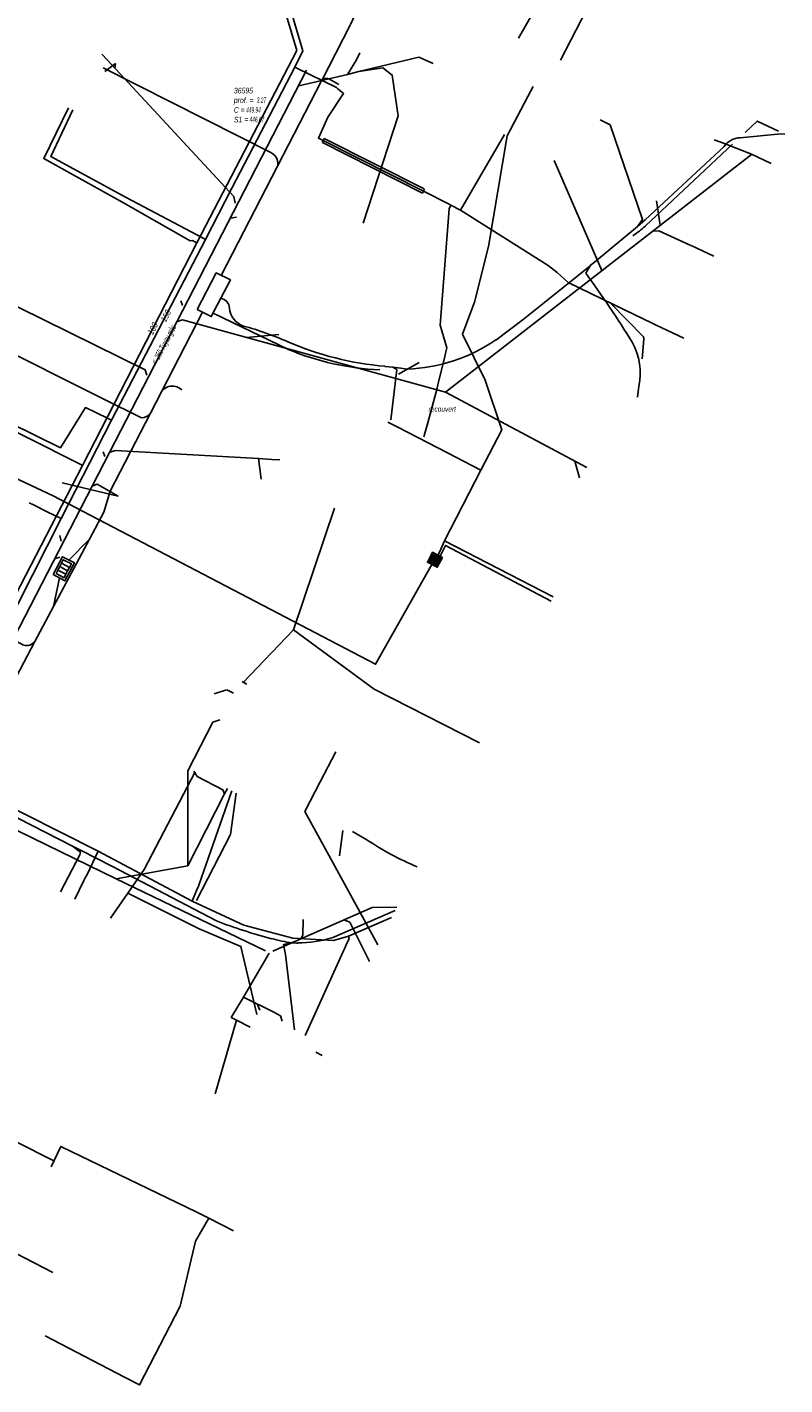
# Model space of a CAD drawing. Header units: metres. Extents: x 2695563 to 2696938, y 1260544 to 1262032.
# Tile 128 of 256: x 2696587 to 2696655, y 1260982 to 1261103. Entities that reach past the tile are written whole.
import ezdxf

# ---------------------------------------------------------------- set-up
doc = ezdxf.new("R2010")
doc.units = ezdxf.units.M
doc.header["$LTSCALE"] = 100
for name, pattern in [('AUSGEZOGEN', [0]), ('STRICHLINIE2_S3', [0.25, 0.15, -0.1]), ('VERDECKT2_S2', [0.18, 0.1, -0.08])]:
    doc.linetypes.add(name, pattern=pattern)
for name, color, linetype in [('Eau portable_Cadastre des conduites_Conduite', 171, 'AUSGEZOGEN'), ('Eau potable_Cadastre des conduites_Conduite_Texte', 171, 'AUSGEZOGEN'), ('Eau potable_Cadastre des conduites_Tube de protection', 171, 'AUSGEZOGEN'), ('EU_Cadastre des conduites', 24, 'AUSGEZOGEN'), ('EU_Cadastre des conduites – Texte', 7, 'AUSGEZOGEN'), ('EU_Cadastre des conduites_Regard normalisé – Texte', 24, 'AUSGEZOGEN'), ('Gaz_Cadastre des conduites_Conduite', 32, 'AUSGEZOGEN'), ('Gaz_Cadastre des conduites_Conduite_Texte', 32, 'AUSGEZOGEN'), ('Réseau électrique_Cadastre des conduite_Tronçon de tracé', 1, 'AUSGEZOGEN'), ('Réseau électrique_Cadastre des conduites_Ouvrage_Surface-Ligne-Point', 1, 'AUSGEZOGEN'), ('TV_Cadastre des conduites_CONDUITE', 92, 'AUSGEZOGEN'), ('Télécommunications_SW_Cadastre des conduites_Bord du tracé', 94, 'AUSGEZOGEN'), ('Télécommunications_SW_Cadastre des conduites_Ouvrage', 94, 'AUSGEZOGEN')]:
    doc.layers.add(name, color=color, linetype=linetype)
doc.styles.add('ARIAL', font='arial.ttf')
pattern_1 = [(0, (2703955, 1269100), (4050, 4050), [4050, -4050]), (90, (2703955, 1269100), (-4050, 4050), [4050, -4050])]

# ---------------------------------------------------------------- blocks, each defined once
blk = doc.blocks.new('COMPLEXOBJECT_2083')
at = {"layer": 'Réseau électrique_Cadastre des conduite_Tronçon de tracé', "color": 1, "linetype": 'AUSGEZOGEN', "transparency": 33554687}
blk.add_line((6538.95, 11079.57), (6539.31, 11080.26), dxfattribs=at)
blk.add_lwpolyline([(6539.29, 11080.38), (6530.34, 11085.07), (6531.46, 11087.21), (6539.64, 11102.9), (6589.84, 11200)], dxfattribs=at)
blk.add_arc((6539.25, 11080.31), 0.0801, 324.0716, 56.8033, dxfattribs=at)
blk = doc.blocks.new('COMPLEXOBJECT_2110')
at = {"layer": 'Réseau électrique_Cadastre des conduite_Tronçon de tracé', "color": 1, "linetype": 'AUSGEZOGEN', "transparency": 33554687}
for p, q in [((6615.52, 11108.75), (6614.24, 11112.58)), ((6612.37, 11098.68), (6614.95, 11103.75))]:
    blk.add_line(p, q, dxfattribs=at)
for centre, radius, start, end in [((6622.46, 11116.23), 8.99, 164.2793, 203.9975), ((6608.57, 11107.01), 7.17, 332.9914, 14.0867)]:
    blk.add_arc(centre, radius, start, end, dxfattribs=at)
blk = doc.blocks.new('COMPLEXOBJECT_2722')
at = {"layer": 'Réseau électrique_Cadastre des conduite_Tronçon de tracé', "color": 1, "linetype": 'AUSGEZOGEN', "transparency": 33554687}
blk.add_line((6616.41, 11030.87), (6615.13, 11031.6), dxfattribs=at)
blk.add_arc((6630.49, 11051.63), 25.08, 235.8542, 247.5301, dxfattribs=at)
blk = doc.blocks.new('COMPLEXOBJECT_2725')
at = {"layer": 'Réseau électrique_Cadastre des conduite_Tronçon de tracé', "color": 1, "linetype": 'AUSGEZOGEN', "transparency": 33554687}
blk.add_line((6613.3, 11022.1), (6618.93, 11024.54), dxfattribs=at)
blk.add_arc((6610.26, 11031.9), 10.25, 269.877, 287.2267, dxfattribs=at)
blk = doc.blocks.new('COMPLEXOBJECT_2726')
at = {"layer": 'Réseau électrique_Cadastre des conduite_Tronçon de tracé', "color": 1, "linetype": 'AUSGEZOGEN', "transparency": 33554687}
blk.add_lwpolyline([(6590.88, 11029.92), (6593.69, 11028.49), (6602.97, 11023.62)], dxfattribs=at)
for centre, radius, start, end in [((6621.73, 11073.31), 53.12, 249.3224, 254.9012), ((6611.78, 11036.41), 14.89, 254.8733, 262.1376)]:
    blk.add_arc(centre, radius, start, end, dxfattribs=at)
blk = doc.blocks.new('COMPLEXOBJECT_2727')
at = {"layer": 'Réseau électrique_Cadastre des conduite_Tronçon de tracé', "color": 1, "linetype": 'AUSGEZOGEN', "transparency": 33554687}
blk.add_line((6585.75, 11048.27), (6582.42, 11050.06), dxfattribs=at)
blk.add_arc((6586.02, 11049.13), 0.899, 252.5681, 323.5029, dxfattribs=at)
blk = doc.blocks.new('COMPLEXOBJECT_2728')
at = {"layer": 'Réseau électrique_Cadastre des conduite_Tronçon de tracé', "color": 1, "linetype": 'AUSGEZOGEN', "transparency": 33554687}
for p, q in [((6641.11, 11075.85), (6638.22, 11078.81)), ((6641.01, 11073.84), (6641.17, 11075.6))]:
    blk.add_line(p, q, dxfattribs=at)
blk.add_arc((6640.75, 11075.64), 0.415, 354.6921, 30.3166, dxfattribs=at)
blk = doc.blocks.new('COMPLEXOBJECT_2729')
at = {"layer": 'Réseau électrique_Cadastre des conduite_Tronçon de tracé', "color": 1, "linetype": 'AUSGEZOGEN', "transparency": 33554687}
blk.add_line((6641.3, 11085.73), (6649.09, 11093.03), dxfattribs=at)
blk.add_arc((6633.27, 11094.84), 12.15, 304.7143, 311.3908, dxfattribs=at)
blk = doc.blocks.new('COMPLEXOBJECT_2730')
at = {"layer": 'Réseau électrique_Cadastre des conduite_Tronçon de tracé', "color": 1, "linetype": 'AUSGEZOGEN', "transparency": 33554687}
blk.add_line((6602.68, 11077.95), (6609.4, 11074.7), dxfattribs=at)
blk.add_arc((6618.59, 11096.72), 23.87, 247.3432, 267.5427, dxfattribs=at)
blk = doc.blocks.new('COMPLEXOBJECT_2731')
at = {"layer": 'Réseau électrique_Cadastre des conduite_Tronçon de tracé', "color": 1, "linetype": 'AUSGEZOGEN', "transparency": 33554687}
blk.add_line((6618.03, 11073.18), (6618.72, 11073.1), dxfattribs=at)
for centre, radius, start, end in [((6603.21, 11078.36), 0.924, 1.4287, 80.6597), ((6605.99, 11078.54), 1.86, 184.9047, 250.88), ((6598.73, 11051.75), 25.9, 65.8158, 75.1242), ((6620.36, 11100.69), 27.6, 246.4869, 265.1708)]:
    blk.add_arc(centre, radius, start, end, dxfattribs=at)
blk = doc.blocks.new('COMPLEXOBJECT_2732')
at = {"layer": 'Réseau électrique_Cadastre des conduite_Tronçon de tracé', "color": 1, "linetype": 'AUSGEZOGEN', "transparency": 33554687}
blk.add_line((6635.97, 11081.5), (6636.36, 11082.18), dxfattribs=at)
for centre, radius, start, end in [((6560.72, 11026.45), 93.24, 31.62, 36.1917), ((6635.14, 11072.58), 5.69, 348.0924, 28.8949)]:
    blk.add_arc(centre, radius, start, end, dxfattribs=at)
blk = doc.blocks.new('COMPLEXOBJECT_2733')
at = {"layer": 'Réseau électrique_Cadastre des conduite_Tronçon de tracé', "color": 1, "linetype": 'AUSGEZOGEN', "transparency": 33554687}
for p, q in [((6649.78, 11093.62), (6653.41, 11093.96)), ((6641.28, 11086.27), (6648.33, 11092.83))]:
    blk.add_line(p, q, dxfattribs=at)
blk.add_arc((6649.81, 11091.84), 1.78, 90.9641, 146.2346, dxfattribs=at)
blk = doc.blocks.new('COMPLEXOBJECT_2734')
at = {"layer": 'Réseau électrique_Cadastre des conduite_Tronçon de tracé', "color": 1, "linetype": 'AUSGEZOGEN', "transparency": 33554687}
blk.add_line((6619.44, 11073.01), (6620.01, 11072.93), dxfattribs=at)
blk.add_lwpolyline([(6627.93, 11075.53), (6630.37, 11077.38), (6635.29, 11081.3), (6636.36, 11082.18)], dxfattribs=at)
blk.add_arc((6619.48, 11087.94), 15.01, 272.0296, 304.2797, dxfattribs=at)
blk = doc.blocks.new('COMPLEXOBJECT_2736')
at = {"layer": 'Réseau électrique_Cadastre des conduite_Tronçon de tracé', "color": 1, "linetype": 'AUSGEZOGEN', "transparency": 33554687}
blk.add_line((6607.84, 11092.3), (6604.95, 11093.76), dxfattribs=at)
blk.add_arc((6607.38, 11091.32), 1.08, 18.5287, 65.2271, dxfattribs=at)

msp = doc.modelspace()

# ---------------------------------------------------------------- hatches: boundary and pattern name
at = {"layer": 'Réseau électrique_Cadastre des conduites_Ouvrage_Surface-Ligne-Point', "lineweight": 18, "transparency": 33554687}
h = msp.add_hatch(dxfattribs=at)
h.set_pattern_fill('MUSTER', color=1, scale=4050, style=0, pattern_type=2)
h.set_pattern_definition(pattern_1)
h.paths.add_polyline_path([(2696602.23, 1261078.08), (2696603.48, 1261077.44), (2696605.19, 1261080.73), (2696603.93, 1261081.34)], flags=0)
h = msp.add_hatch(dxfattribs=at)
h.set_pattern_fill('MUSTER', color=1, scale=4050, style=0, pattern_type=2)
h.set_pattern_definition(pattern_1)
h.paths.add_polyline_path([(2696589.35, 1261054.39), (2696590.41, 1261053.82), (2696591.25, 1261055.42), (2696590.18, 1261055.97)], flags=0)
at = {"layer": 'Télécommunications_SW_Cadastre des conduites_Ouvrage', "transparency": 33554687}
msp.add_hatch(color=7, dxfattribs=at).paths.add_polyline_path([(2696624.14, 1261055.92), (2696623.25, 1261056.37), (2696622.79, 1261055.48), (2696623.68, 1261055.03)])

# ---------------------------------------------------------------- linework, layer by layer
at = {"layer": 'Eau portable_Cadastre des conduites_Conduite', "color": 7, "linetype": 'AUSGEZOGEN', "transparency": 33554687}
for p, q in [((2696608.52, 1261111.92), (2696611.66, 1261101.19)), ((2696610.95, 1261099.72), (2696611.12, 1261099.63)), ((2696614.8, 1261097.81), (2696615, 1261097.63)), ((2696615, 1261097.63), (2696615.11, 1261097.54)), ((2696625.75, 1261086.94), (2696629.69, 1261093.7)), ((2696624.68, 1261087.52), (2696624.9, 1261087.41)), ((2696624.9, 1261087.41), (2696625.75, 1261086.94)), ((2696625.75, 1261086.94), (2696633.59, 1261082)), ((2696633.59, 1261082), (2696634.4, 1261081.39)), ((2696634.4, 1261081.39), (2696635.37, 1261080.5)), ((2696635.37, 1261080.5), (2696640.41, 1261078.05)), ((2696640.41, 1261078.05), (2696642.88, 1261076.85)), ((2696642.88, 1261076.85), (2696643.24, 1261076.68)), ((2696643.24, 1261076.68), (2696644.25, 1261076.2)), ((2696644.25, 1261076.2), (2696645.7, 1261075.52)), ((2696624.34, 1261073.86), (2696623.73, 1261071.33)), ((2696624.45, 1261074.3), (2696624.34, 1261073.86)), ((2696622.82, 1261067.95), (2696623.66, 1261071.04)), ((2696623.73, 1261071.33), (2696623.66, 1261071.04)), ((2696622.48, 1261066.69), (2696622.82, 1261067.95)), ((2696590.06, 1261059.39), (2696588.82, 1261060)), ((2696577.07, 1260998.34), (2696589.32, 1260992))]:
    msp.add_line(p, q, dxfattribs=at)
for points in [[(2696611.66, 1261101.19), (2696610.95, 1261099.72), (2696605.31, 1261088.93), (2696602.98, 1261084.34), (2696594.57, 1261068.19), (2696590.06, 1261059.39)], [(2696611.12, 1261099.63), (2696614.67, 1261097.92), (2696614.8, 1261097.81)], [(2696615.11, 1261097.54), (2696615.3, 1261097.37), (2696613.9, 1261095.26), (2696613.05, 1261093.4), (2696613.37, 1261093.24)], [(2696602.98, 1261084.34), (2696602.76, 1261084.46), (2696595.87, 1261088.08), (2696589.14, 1261091.75), (2696591.1, 1261095.92)], [(2696613.37, 1261093.24), (2696613.49, 1261093.18), (2696622.44, 1261088.65), (2696624.68, 1261087.52)], [(2696624.9, 1261087.41), (2696624.73, 1261087.08), (2696623.92, 1261076.68), (2696624.54, 1261074.66), (2696624.45, 1261074.3)], [(2696594.57, 1261068.19), (2696594.4, 1261068.27), (2696593.11, 1261068.89), (2696592.24, 1261069.31), (2696590.02, 1261065.72), (2696583.23, 1261069.04), (2696579.07, 1261071.11), (2696575.56, 1261073.67), (2696574.88, 1261074.35), (2696573.23, 1261077.5), (2696573.34, 1261077.71)], [(2696588.82, 1261060), (2696587.59, 1261060.6), (2696587.2, 1261060.8)], [(2696590.06, 1261059.39), (2696583.65, 1261046.74), (2696578.23, 1261036.3), (2696572.01, 1261024.4), (2696567.68, 1261016.12)], [(2696582.08, 1261034.3), (2696583.3, 1261034.74), (2696593.38, 1261029.65), (2696601.78, 1261025.2), (2696606.4, 1261023.04), (2696610.77, 1261021.89), (2696614.41, 1261021.67), (2696615.75, 1261022.06), (2696619.59, 1261023.74)], [(2696602.33, 1261026.52), (2696602.39, 1261026.7), (2696605.32, 1261035.06)], [(2696593.38, 1261029.65), (2696592.38, 1261027.59), (2696592.2, 1261027.23)], [(2696592.2, 1261027.23), (2696592.11, 1261027.03), (2696591.29, 1261025.36)], [(2696601.78, 1261025.2), (2696602.17, 1261026.15), (2696602.33, 1261026.52)], [(2696615.75, 1261022.06), (2696615.8, 1261021.85), (2696615.54, 1261021.28), (2696615.38, 1261020.92)], [(2696615.38, 1261020.92), (2696615.31, 1261020.76), (2696611.88, 1261013.19)]]:
    msp.add_lwpolyline(points, dxfattribs=at)
at = {"layer": 'Eau potable_Cadastre des conduites_Tube de protection', "color": 7, "linetype": 'VERDECKT2_S2', "transparency": 33554687}
msp.add_lwpolyline([(2696613.58, 1261093.36), (2696622.54, 1261088.83), (2696622.35, 1261088.47), (2696613.4, 1261093), (2696613.58, 1261093.36)], close=True, dxfattribs=at)
at = {"layer": 'EU_Cadastre des conduites', "color": 24, "linetype": 'AUSGEZOGEN', "transparency": 33554687}
for p, q in [((2696593.98, 1261099.35), (2696594.94, 1261100.05)), ((2696594.94, 1261100.05), (2696594.87, 1261099.65)), ((2696616.46, 1261100.4), (2696615.65, 1261099.08)), ((2696616.76, 1261101.02), (2696616.46, 1261100.4)), ((2696622.02, 1261100.64), (2696616.68, 1261099.33)), ((2696623.3, 1261100.05), (2696622.02, 1261100.64)), ((2696611.98, 1261099.47), (2696581.7, 1261040.69)), ((2696648.4, 1261093.24), (2696649.26, 1261092.94)), ((2696649.26, 1261092.94), (2696651.76, 1261091.96)), ((2696651.74, 1261091.94), (2696624.4, 1261070.68)), ((2696653.5, 1261091.13), (2696651.76, 1261091.96)), ((2696634.11, 1261091.38), (2696638.37, 1261081.56)), ((2696643.25, 1261087.8), (2696643.59, 1261085.62)), ((2696605.75, 1261086.34), (2696605.21, 1261086.23)), ((2696648.37, 1261082.83), (2696646.35, 1261083.8)), ((2696600.77, 1261078.84), (2696600.91, 1261078.44)), ((2696609.51, 1261075.84), (2696606.64, 1261075.58)), ((2696622.06, 1261073.35), (2696620.2, 1261072.29)), ((2696637.03, 1261063.94), (2696624.4, 1261070.68)), ((2696593.83, 1261065.35), (2696593.97, 1261064.92)), ((2696607.94, 1261062.91), (2696607.69, 1261064.75)), ((2696636.38, 1261063.03), (2696635.96, 1261064.51)), ((2696590.15, 1261062.58), (2696593.92, 1261061.69)), ((2696593.92, 1261061.69), (2696595.17, 1261061.4)), ((2696589.95, 1261057.88), (2696590.08, 1261057.36)), ((2696589.95, 1261055.93), (2696589.55, 1261055.83)), ((2696603.75, 1261043.73), (2696604.85, 1261044.09)), ((2696604.86, 1261044.08), (2696605.48, 1261043.77)), ((2696614.94, 1261029.25), (2696615.25, 1261031.51)), ((2696601.4, 1261028.34), (2696594.99, 1261027.19)), ((2696617.87, 1261024.64), (2696608.99, 1261020.72)), ((2696620.06, 1261024.66), (2696617.87, 1261024.64)), ((2696609.01, 1261015.31), (2696606.35, 1261016.62)), ((2696607.81, 1261015.44), (2696607.59, 1261016.01)), ((2696603.84, 1261007.97), (2696605.74, 1261014.56))]:
    msp.add_line(p, q, dxfattribs=at)
for points in [[(2696593.71, 1261100.9), (2696594.19, 1261100.39), (2696605.49, 1261088.17), (2696605.63, 1261087.59)], [(2696616.68, 1261099.33), (2696615.65, 1261099.08), (2696611.31, 1261098.07)], [(2696617.06, 1261085.8), (2696620.17, 1261095.37), (2696619.65, 1261099.02), (2696618.8, 1261099.68), (2696616.68, 1261099.33)], [(2696646.34, 1261083.8), (2696643.48, 1261085.11), (2696642.92, 1261085.08)], [(2696581.69, 1261080.51), (2696582.23, 1261080.24), (2696584.03, 1261079.34), (2696597.58, 1261072.68), (2696597.72, 1261072.21)], [(2696624.4, 1261070.68), (2696600.91, 1261077.16), (2696600.46, 1261076.99)], [(2696609.6, 1261064.64), (2696608.89, 1261064.68), (2696607.69, 1261064.75), (2696594.89, 1261065.47), (2696594.46, 1261065.33)], [(2696595.17, 1261061.39), (2696593.28, 1261062.45), (2696592.9, 1261062.31)], [(2696606.23, 1261044.81), (2696606.61, 1261044.63), (2696606.63, 1261044.55)], [(2696604.25, 1261041.39), (2696603.61, 1261041.18), (2696601.38, 1261036.83), (2696601.4, 1261028.34)], [(2696601.91, 1261036.81), (2696602.23, 1261036.33), (2696604.53, 1261035.15), (2696604.67, 1261034.78)], [(2696604.92, 1261035.25), (2696604.67, 1261034.78), (2696601.4, 1261028.34)], [(2696608.34, 1261020.75), (2696594.99, 1261027.19), (2696583.72, 1261032.67)], [(2696611.68, 1261023.56), (2696611.66, 1261022.15), (2696611.46, 1261021.79)], [(2696617.61, 1261019.81), (2696615.86, 1261023.31), (2696615.33, 1261023.51)], [(2696605.27, 1261014.8), (2696606.35, 1261016.62), (2696608.66, 1261020.55)], [(2696609.82, 1261014.48), (2696609.68, 1261014.94), (2696609.01, 1261015.31)], [(2696606.95, 1261013.94), (2696605.74, 1261014.56), (2696605.27, 1261014.8)]]:
    msp.add_lwpolyline(points, dxfattribs=at)
at = {"layer": 'Gaz_Cadastre des conduites_Conduite', "color": 32, "linetype": 'AUSGEZOGEN', "transparency": 33554687}
msp.add_line((2696607.97, 1261111.92), (2696611.12, 1261101.23), dxfattribs=at)
for points in [[(2696619.62, 1261107.8), (2696620.62, 1261107.27), (2696625.56, 1261108.3), (2696626.54, 1261108.5), (2696632.35, 1261104.84), (2696630.94, 1261102.32)], [(2696611.12, 1261101.23), (2696602.19, 1261084.02), (2696591.98, 1261064.14)], [(2696602.19, 1261084.02), (2696602, 1261084.12), (2696601.8, 1261084.23), (2696601.6, 1261084.21), (2696595.65, 1261087.62), (2696588.51, 1261091.56), (2696590.74, 1261096.1)], [(2696591.98, 1261064.14), (2696591.82, 1261064.22), (2696591.52, 1261064.37), (2696582.91, 1261068.7), (2696578.91, 1261070.93), (2696575.36, 1261073.42), (2696574.12, 1261074.78), (2696572.92, 1261077.71), (2696573.01, 1261077.88)], [(2696591.98, 1261064.14), (2696583.64, 1261048.04), (2696572.15, 1261025.82), (2696565.76, 1261013.47)]]:
    msp.add_lwpolyline(points, dxfattribs=at)
at = {"layer": 'Réseau électrique_Cadastre des conduite_Tronçon de tracé', "color": 1, "linetype": 'AUSGEZOGEN', "transparency": 33554687}
for p, q in [((2696605.92, 1261093.57), (2696593.81, 1261099.68)), ((2696609.4, 1261090.87), (2696613.34, 1261098.5)), ((2696614.04, 1261098.65), (2696614.89, 1261098.17)), ((2696639.11, 1261094.59), (2696638.23, 1261095.03)), ((2696654.38, 1261093.77), (2696654.73, 1261093.74)), ((2696604.38, 1261081.12), (2696609.4, 1261090.87)), ((2696637.72, 1261082.31), (2696641.55, 1261085.5)), ((2696641.55, 1261085.5), (2696642.25, 1261086.08)), ((2696637.33, 1261082), (2696637.72, 1261082.31)), ((2696599.06, 1261070.77), (2696602.71, 1261077.83)), ((2696619.69, 1261072.91), (2696620.41, 1261072.82)), ((2696641.55, 1261070.23), (2696641.67, 1261071.22)), ((2696597.25, 1261068.39), (2696593.83, 1261070.09)), ((2696598.06, 1261068.81), (2696599.06, 1261070.77)), ((2696589.39, 1261051.54), (2696592.59, 1261057.54)), ((2696587.72, 1261048.41), (2696589.39, 1261051.54)), ((2696584.77, 1261042.77), (2696587.72, 1261048.41)), ((2696591.09, 1261030.12), (2696591.85, 1261029.73)), ((2696610.91, 1261013.69), (2696610.11, 1261020.43))]:
    msp.add_line(p, q, dxfattribs=at)
at = {"layer": 'Réseau électrique_Cadastre des conduite_Tronçon de tracé', "color": 1, "linetype": 'STRICHLINIE2_S3', "transparency": 33554687}
for p, q in [((2696590.77, 1261055.67), (2696592.59, 1261057.54)), ((2696589.39, 1261051.54), (2696589.93, 1261054.08))]:
    msp.add_line(p, q, dxfattribs=at)
at = {"layer": 'Réseau électrique_Cadastre des conduite_Tronçon de tracé', "color": 1, "linetype": 'AUSGEZOGEN', "transparency": 33554687}
for points in [[(2696641.55, 1261085.5), (2696642.01, 1261086.12), (2696639.11, 1261094.59)], [(2696651.17, 1261093.88), (2696652.27, 1261094.91), (2696654.16, 1261094.01)], [(2696593.83, 1261070.09), (2696583.59, 1261075.2), (2696581.71, 1261079.22)], [(2696619.54, 1261068.21), (2696620.05, 1261072.7), (2696619.69, 1261072.91)], [(2696592.59, 1261057.54), (2696593.88, 1261059.96), (2696594.44, 1261061.84), (2696598.06, 1261068.81)], [(2696581.7, 1261035.25), (2696583.72, 1261033.86), (2696591.09, 1261030.12)], [(2696602.16, 1261025.24), (2696605.21, 1261031.14), (2696605.71, 1261034.85)], [(2696590.02, 1261026.04), (2696591.73, 1261029.33), (2696591.79, 1261029.58), (2696591.09, 1261030.12)], [(2696610.11, 1261020.43), (2696609.93, 1261021.31), (2696610.71, 1261021.46)]]:
    msp.add_lwpolyline(points, dxfattribs=at)
for centre, radius, start, end in [((2696613.78, 1261098.17), 0.549, 61.1059, 143.2279), ((2696608.34, 1261091.13), 1.09, 345.9046, 18.4211), ((2696600, 1261070.05), 1.18, 44.6704, 142.8299), ((2696597.13, 1261069.62), 1.24, 275.5465, 318.8188), ((2696611.19, 1261030.39), 8.94, 266.9076, 270.1137)]:
    msp.add_arc(centre, radius, start, end, dxfattribs=at)
at = {"layer": 'Réseau électrique_Cadastre des conduites_Ouvrage_Surface-Ligne-Point', "color": 1, "linetype": 'AUSGEZOGEN', "transparency": 33554687}
for points in [[(2696602.23, 1261078.08), (2696603.48, 1261077.44), (2696605.19, 1261080.73), (2696603.93, 1261081.34), (2696602.23, 1261078.08)], [(2696589.35, 1261054.39), (2696590.41, 1261053.82), (2696591.25, 1261055.42), (2696590.18, 1261055.97), (2696589.35, 1261054.39)], [(2696589.94, 1261055.09), (2696590.65, 1261054.72), (2696590.81, 1261055.02), (2696590.1, 1261055.39), (2696589.94, 1261055.09)], [(2696590.1, 1261055.39), (2696590.81, 1261055.02), (2696590.98, 1261055.33), (2696590.26, 1261055.7), (2696590.1, 1261055.39)], [(2696589.62, 1261054.47), (2696590.33, 1261054.1), (2696590.49, 1261054.41), (2696589.78, 1261054.78), (2696589.62, 1261054.47)], [(2696589.78, 1261054.78), (2696590.49, 1261054.41), (2696590.65, 1261054.72), (2696589.94, 1261055.09), (2696589.78, 1261054.78)]]:
    msp.add_lwpolyline(points, close=True, dxfattribs=at)
at = {"layer": 'TV_Cadastre des conduites_CONDUITE', "color": 92, "linetype": 'AUSGEZOGEN', "transparency": 33554687}
for p, q in [((2696637.44, 1261105.74), (2696634.69, 1261100.37)), ((2696610.84, 1261049.45), (2696614.48, 1261060.31)), ((2696610.84, 1261049.45), (2696606.31, 1261044.71)), ((2696594.49, 1261023.68), (2696596.02, 1261025.91))]:
    msp.add_line(p, q, dxfattribs=at)
for points in [[(2696610.84, 1261049.45), (2696618.04, 1261044.15), (2696627.45, 1261039.33)], [(2696596.02, 1261025.91), (2696597.48, 1261028.03), (2696602.04, 1261036.75)], [(2696596.02, 1261025.91), (2696602.4, 1261022.73), (2696606.13, 1261021.15), (2696607.54, 1261015.06)]]:
    msp.add_lwpolyline(points, dxfattribs=at)
at = {"layer": 'Télécommunications_SW_Cadastre des conduites_Bord du tracé', "color": 94, "linetype": 'AUSGEZOGEN', "transparency": 33554687}
for p, q in [((2696627.94, 1261071.75), (2696625.94, 1261075.87)), ((2696624.33, 1261057.39), (2696634.04, 1261052.39)), ((2696613.38, 1261011.41), (2696612.83, 1261011.69)), ((2696603.26, 1260996.85), (2696605.47, 1260995.72))]:
    msp.add_line(p, q, dxfattribs=at)
for points in [[(2696632.24, 1261098.01), (2696631.77, 1261097.12), (2696629.93, 1261093.58), (2696628.25, 1261083.7), (2696627, 1261078.73), (2696625.94, 1261075.87)], [(2696563.47, 1261073.58), (2696589.35, 1261061.41), (2696618.16, 1261046.36), (2696623.2, 1261055.27)], [(2696627.94, 1261071.75), (2696629.44, 1261067.31), (2696627.58, 1261063.72)], [(2696627.58, 1261063.72), (2696624.6, 1261065.26), (2696620.16, 1261067.55), (2696619.27, 1261068.01)], [(2696627.58, 1261063.72), (2696624.33, 1261057.39), (2696623.75, 1261056.11)], [(2696623.92, 1261056.02), (2696624.41, 1261056.99), (2696633.85, 1261052.01)], [(2696618.36, 1261021.29), (2696614.51, 1261028.33), (2696611.85, 1261033.2), (2696613.22, 1261035.86), (2696614.6, 1261038.53)], [(2696582.94, 1261015.65), (2696581.56, 1261012.99), (2696578.86, 1261007.29), (2696589.42, 1261001.98)], [(2696603.26, 1260996.85), (2696602.19, 1260997.4), (2696590.04, 1261003.27), (2696589.45, 1261002.02), (2696589.17, 1261001.44)], [(2696588.63, 1260986.33), (2696592.18, 1260984.49), (2696595.73, 1260982.65), (2696597.07, 1260981.96), (2696600.7, 1260988.98), (2696602.08, 1260994.8), (2696603.26, 1260996.85)]]:
    msp.add_lwpolyline(points, dxfattribs=at)
at = {"layer": 'Télécommunications_SW_Cadastre des conduites_Ouvrage', "color": 94, "transparency": 33554687}
msp.add_lwpolyline([(2696624.14, 1261055.92), (2696623.25, 1261056.37), (2696622.79, 1261055.48), (2696623.68, 1261055.03), (2696624.14, 1261055.92)], close=True, dxfattribs=at)

# ---------------------------------------------------------------- block references
at = {"layer": 'Réseau électrique_Cadastre des conduite_Tronçon de tracé', "color": 1, "linetype": 'AUSGEZOGEN', "lineweight": -3, "transparency": 33554687}
for name in ['COMPLEXOBJECT_2083', 'COMPLEXOBJECT_2110', 'COMPLEXOBJECT_2736', 'COMPLEXOBJECT_2729', 'COMPLEXOBJECT_2733', 'COMPLEXOBJECT_2734', 'COMPLEXOBJECT_2732', 'COMPLEXOBJECT_2731', 'COMPLEXOBJECT_2728', 'COMPLEXOBJECT_2730', 'COMPLEXOBJECT_2727', 'COMPLEXOBJECT_2722', 'COMPLEXOBJECT_2726', 'COMPLEXOBJECT_2725']:
    msp.add_blockref(name, (2690000.97, 1249999.81), dxfattribs=at)

# ---------------------------------------------------------------- texts
at = {"layer": 'Eau potable_Cadastre des conduites_Conduite_Texte', "color": 7, "transparency": 33554687, "insert": (2696599.43, 1261077.51), "char_height": 0.5543, "width": 1.1001, "attachment_point": 5, "rotation": 62.523, "style": 'ARIAL'}
msp.add_mtext('\\A1;{\\fArial|i1|b0;\\H0.554263;\\W0.700000;\\C7;150}\\P', dxfattribs=at)
at = {"layer": 'EU_Cadastre des conduites – Texte', "color": 24, "transparency": 33554687, "insert": (2696599.31, 1261074.89), "char_height": 0.5571, "width": 6, "attachment_point": 5, "rotation": 62.4996, "style": 'ARIAL'}
msp.add_mtext('\\A1;{\\fArial|b0|i1|c0|p34;\\W0.7;< \\W0.49;250 Tuyau grès}', dxfattribs=at)
at = {"layer": 'EU_Cadastre des conduites_Regard normalisé – Texte', "color": 24, "transparency": 33554687, "insert": (2696605.5, 1261097.89), "char_height": 0.5064, "width": 2.8459, "attachment_point": 1, "line_spacing_factor": 1.024096, "style": 'ARIAL'}
msp.add_mtext('\\A1;{\\fArial|b0|i1|c0|p34;\\W0.69641;36595}\\P{\\fArial|b0|i1|c0|p34;\\H0.99721x;\\W0.69641;prof. = \\W0.48749; 3.27}\\P{\\fArial|b0|i1|c0|p34;\\H0.99721x;\\W0.69641;C =\\W0.48749; 449.94}\\P{\\fArial|b0|i1|c0|p34;\\H0.99721x;\\W0.69641;S1 =\\W0.48749; 446.67}', dxfattribs=at)
at = {"layer": 'EU_Cadastre des conduites_Regard normalisé – Texte', "color": 24, "transparency": 33554687, "insert": (2696624.12, 1261069.42), "char_height": 0.4811, "width": 2.2457, "attachment_point": 2, "style": 'ARIAL'}
msp.add_mtext('\\A1;{\\fArial|b0|i1|c0|p34;\\H1x;\\W0.7;recouvert}', dxfattribs=at)
at = {"layer": 'Gaz_Cadastre des conduites_Conduite_Texte', "color": 32, "transparency": 33554687, "insert": (2696598.26, 1261076.37), "char_height": 0.5583, "width": 1.1081, "attachment_point": 5, "rotation": 62.8155, "style": 'ARIAL'}
msp.add_mtext('\\A1;{\\fArial|i1|b0;\\H0.558250;\\W0.700000;\\C32;100}\\P', dxfattribs=at)

doc.saveas('drawing.dxf')
